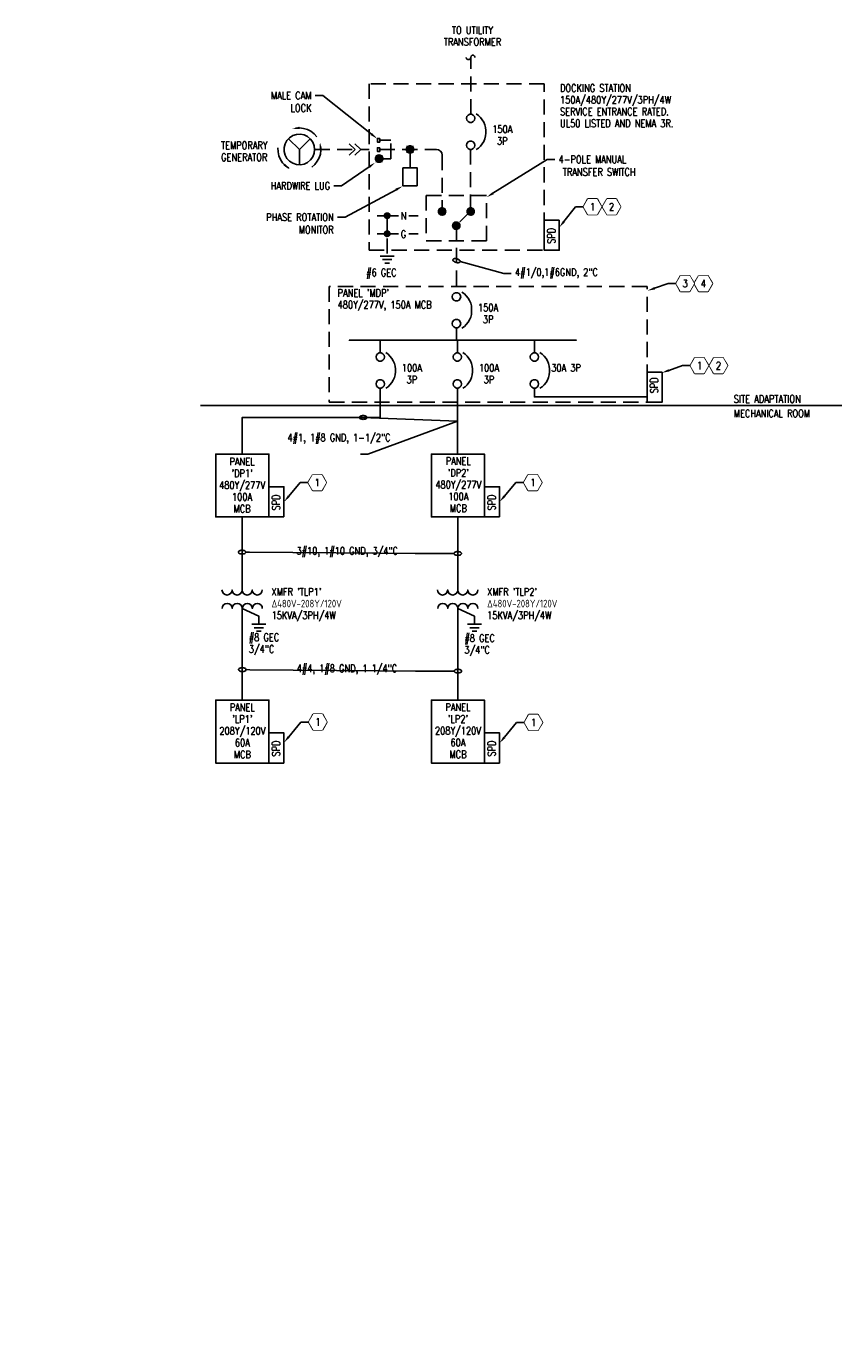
# Model space of a CAD drawing. Header units: inches. Extents: x 0 to 137, y 0 to 174.
# Tile 2 of 2: x 123 to 137, y 152 to 174. Entities that reach past the tile are written whole.
import ezdxf
from ezdxf import colors
from ezdxf.entities.mleader import LeaderData, LeaderLine
from ezdxf.enums import TextEntityAlignment as Align
from ezdxf.math import Vec2, Vec3

# ---------------------------------------------------------------- set-up
doc = ezdxf.new("R2010")
doc.units = ezdxf.units.IN
doc.header["$MEASUREMENT"] = 0
doc.set_wipeout_variables(frame=1)
doc.linetypes.add('HIDDEN', pattern=[0.375, 0.25, -0.125])
for name, color, linetype, lineweight in [('E-ANNO-KEYN', 2, 'Continuous', 25), ('E-ANNO-SCRN', 250, 'Continuous', 18), ('E-ANNO-TEXT', 2, 'Continuous', 25), ('E-DIAG-GRPH', 3, 'Continuous', 35), ('E-DIAG-GRPH-HIDD', 3, 'HIDDEN', 35)]:
    doc.layers.add(name, color=color, linetype=linetype, lineweight=lineweight)
doc.styles.add('Annotative', font='romans.shx', dxfattribs={"width": 0.8, "height": 0.125})
doc.styles.add('ROMANS', font='romans.shx', dxfattribs={"width": 0.8})
doc.styles.get("Standard").update_dxf_attribs({"font": 'romans.shx', "width": 0.8})

# ---------------------------------------------------------------- blocks, each defined once
blk = doc.blocks.new('KEYNOTE')
at = {"transparency": 16777216, "flags": 128}
blk.add_lwpolyline([(-0.075, 0.13), (-0.15, 0), (-0.075, -0.13), (0.075, -0.13), (0.15, 0), (0.075, 0.13)], close=True, dxfattribs=at)
at = {"transparency": 16777216}
blk.add_wipeout([(-0.075, 0.13), (-0.15, 0), (-0.075, -0.13), (0.075, -0.13), (0.15, 0), (0.075, 0.13)], dxfattribs=at)
at = {"layer": 'E-ANNO-KEYN', "transparency": 16777216, "style": 'ROMANS', "width": 0.8}
blk.add_attdef('KN', text='', height=0.125, dxfattribs=at).set_placement((0, 0), align=Align.MIDDLE)
blk = doc.blocks.new('Loop_2')
at = {"color": 1}
blk.add_line((-0.5, 0), (-1, 0), dxfattribs=at)
blk.add_lwpolyline([(0, 0.25, 0.050817), (-0.2, 0.23, 0.064661), (-0.35, 0.18, 0.10407), (-0.47, 0.08, 0.175425), (-0.5, 0, 0.175425), (-0.47, -0.08, 0.10407), (-0.35, -0.18, 0.064661), (-0.2, -0.23, 0.050817), (0, -0.25, 0.050817), (0.2, -0.23, 0.064661), (0.35, -0.18, 0.10407), (0.47, -0.08, 0.175425), (0.5, 0, 0.175425), (0.47, 0.08, 0.10407), (0.35, 0.18, 0.064661), (0.2, 0.23, 0.050817)], format="xyb", close=True, dxfattribs=at)

msp = doc.modelspace()

# ---------------------------------------------------------------- hatches: boundary and pattern name
at = {"layer": 'E-DIAG-GRPH', "lineweight": -3}
for points in [[(127.86, 172.213), (127.857, 172.25), (127.85, 172.25), (127.742, 172.216), (127.802, 172.215)], [(128.195, 171.873), (128.234, 171.876), (128.234, 171.876), (128.199, 171.99), (128.197, 171.99), (128.195, 171.89)], [(130.209, 170.906), (130.182, 170.89), (130.165, 170.863), (130.167, 170.826), (130.185, 170.803), (130.194, 170.795), (130.209, 170.79), (130.24, 170.788), (130.27, 170.808), (130.282, 170.831), (130.284, 170.861), (130.284, 170.861), (130.277, 170.88), (130.264, 170.893), (130.24, 170.906)], [(130.682, 170.906), (130.655, 170.89), (130.639, 170.863), (130.64, 170.826), (130.659, 170.803), (130.667, 170.795), (130.682, 170.79), (130.714, 170.788), (130.744, 170.808), (130.755, 170.831), (130.757, 170.861), (130.757, 170.861), (130.75, 170.88), (130.737, 170.893), (130.714, 170.906)], [(129.302, 170.821), (129.29, 170.818), (129.274, 170.801), (129.27, 170.766), (129.275, 170.755), (129.29, 170.74), (129.324, 170.736), (129.335, 170.74), (129.352, 170.756), (129.355, 170.795), (129.33, 170.82), (129.324, 170.821)], [(130.444, 170.671), (130.417, 170.655), (130.4, 170.628), (130.402, 170.591), (130.42, 170.568), (130.429, 170.56), (130.444, 170.555), (130.475, 170.553), (130.505, 170.573), (130.517, 170.596), (130.519, 170.626), (130.519, 170.626), (130.512, 170.645), (130.499, 170.658), (130.475, 170.671)], [(129.339, 170.516), (129.324, 170.521), (129.302, 170.521), (129.282, 170.511), (129.27, 170.491), (129.274, 170.455), (129.302, 170.436), (129.324, 170.435), (129.352, 170.456), (129.355, 170.495)]]:
    msp.add_hatch(color=256, dxfattribs=at).paths.add_polyline_path(points)
h = msp.add_hatch(color=256, dxfattribs=at)
h.paths.add_polyline_path([(127.674, 171.58), (127.619, 171.638), (127.617, 171.638), (127.594, 171.608), (127.627, 171.591), (127.697, 171.556)])
h.paths.add_polyline_path([(127.699, 171.555), (127.697, 171.555), (127.699, 171.553)])

# ---------------------------------------------------------------- linework, layer by layer
at = {"layer": 'E-ANNO-SCRN', "lineweight": -3}
msp.add_line((126.216, 167.628), (136.852, 167.628), dxfattribs=at)
at = {"layer": 'E-DIAG-GRPH', "lineweight": -3}
for points in [[(130.771, 173.4), (130.764, 173.421), (130.746, 173.435), (130.723, 173.435), (130.704, 173.421), (130.698, 173.4), (130.691, 173.378), (130.673, 173.365), (130.649, 173.365), (130.631, 173.378), (130.624, 173.4)], [(130.789, 171.871), (130.827, 171.898), (130.859, 171.931), (130.889, 171.968), (130.914, 172.008), (130.932, 172.051), (130.944, 172.098), (130.949, 172.143), (130.949, 172.191), (130.944, 172.238), (130.932, 172.283), (130.914, 172.326), (130.889, 172.368), (130.859, 172.405), (130.827, 172.438), (130.789, 172.466)], [(128.145, 172.083), (128.102, 172.133), (128.049, 172.175), (127.99, 172.205), (127.925, 172.223), (127.86, 172.23), (127.794, 172.225)], [(127.679, 172.053), (127.857, 171.873), (127.857, 171.621)], [(127.857, 171.873), (128.037, 172.053)], [(127.502, 171.903), (127.504, 171.835), (127.517, 171.77), (127.542, 171.706), (127.58, 171.65), (127.627, 171.601), (127.682, 171.563)], [(128.064, 171.583), (128.114, 171.626), (128.155, 171.678), (128.185, 171.736), (128.205, 171.798), (128.214, 171.865), (128.209, 171.93)], [(129.692, 171.875), (129.692, 171.57)], [(129.149, 170.776), (129.499, 170.776)], [(129.675, 170.776), (129.825, 170.776)], [(129.149, 170.478), (129.499, 170.478)], [(129.675, 170.478), (129.825, 170.478)], [(129.196, 170.106), (129.43, 170.106)], [(129.234, 170.048), (129.392, 170.048)], [(129.274, 169.99), (129.352, 169.99)], [(130.554, 168.913), (130.593, 168.94), (130.624, 168.973), (130.654, 169.01), (130.679, 169.05), (130.698, 169.093), (130.709, 169.14), (130.714, 169.185), (130.714, 169.233), (130.709, 169.28), (130.698, 169.325), (130.679, 169.368), (130.654, 169.41), (130.624, 169.447), (130.593, 169.48), (130.554, 169.508)], [(130.464, 168.711), (130.464, 168.711), (130.464, 168.711), (130.464, 168.92)], [(132.451, 168.711), (132.451, 168.711), (128.682, 168.711), (128.682, 168.711)], [(129.199, 168.501), (129.199, 168.501), (129.199, 168.501), (129.199, 168.711)], [(130.477, 168.501), (130.477, 168.501), (130.477, 168.501), (130.477, 168.711)], [(131.756, 168.501), (131.756, 168.501), (131.756, 168.501), (131.756, 168.711)], [(129.29, 167.915), (129.328, 167.941), (129.36, 167.975), (129.39, 168.011), (129.415, 168.051), (129.433, 168.095), (129.445, 168.141), (129.45, 168.186), (129.45, 168.235), (129.445, 168.281), (129.433, 168.326), (129.415, 168.37), (129.39, 168.411), (129.36, 168.448), (129.328, 168.481), (129.29, 168.51)], [(130.568, 167.915), (130.607, 167.941), (130.638, 167.975), (130.668, 168.011), (130.693, 168.051), (130.712, 168.095), (130.723, 168.141), (130.728, 168.186), (130.728, 168.235), (130.723, 168.281), (130.712, 168.326), (130.693, 168.37), (130.668, 168.411), (130.638, 168.448), (130.607, 168.481), (130.568, 168.51)], [(131.847, 167.915), (131.885, 167.941), (131.917, 167.975), (131.947, 168.011), (131.972, 168.051), (131.99, 168.095), (132.002, 168.141), (132.007, 168.186), (132.007, 168.235), (132.002, 168.281), (131.99, 168.326), (131.972, 168.37), (131.947, 168.411), (131.917, 168.448), (131.885, 168.481), (131.847, 168.51)], [(133.622, 168.183), (133.622, 168.183), (133.622, 168.183), (133.622, 167.974)], [(126.911, 166.826), (126.911, 167.432), (129.199, 167.432), (129.199, 167.92)], [(130.477, 167.92), (130.477, 166.826)], [(133.622, 167.828), (133.622, 167.772), (131.756, 167.772), (131.756, 167.92), (131.756, 167.92), (131.756, 167.92)], [(127.352, 165.783), (127.352, 166.826), (126.471, 166.826), (126.471, 165.783), (127.602, 165.783)], [(130.927, 165.783), (130.927, 166.826), (130.046, 166.826), (130.046, 165.783), (131.177, 165.783)], [(127.602, 165.783), (127.602, 166.283), (127.352, 166.283)], [(131.177, 165.783), (131.177, 166.283), (130.927, 166.283)], [(126.908, 165.783), (126.908, 164.573), (126.902, 164.54), (126.883, 164.513), (126.857, 164.495), (126.825, 164.488), (126.792, 164.495), (126.765, 164.513), (126.747, 164.54), (126.742, 164.573), (126.735, 164.54), (126.717, 164.513), (126.69, 164.495), (126.658, 164.488), (126.625, 164.495), (126.598, 164.513), (126.58, 164.54), (126.573, 164.573)], [(130.483, 165.783), (130.483, 164.573), (130.477, 164.54), (130.458, 164.513), (130.432, 164.495), (130.4, 164.488), (130.367, 164.495), (130.34, 164.513), (130.322, 164.54), (130.317, 164.573), (130.31, 164.54), (130.292, 164.513), (130.265, 164.495), (130.233, 164.488), (130.2, 164.495), (130.173, 164.513), (130.155, 164.54), (130.148, 164.573)], [(126.908, 164.573), (126.915, 164.54), (126.931, 164.513), (126.96, 164.495), (126.992, 164.488), (127.023, 164.495), (127.05, 164.513), (127.068, 164.54), (127.075, 164.573), (127.082, 164.54), (127.1, 164.513), (127.127, 164.495), (127.158, 164.488), (127.19, 164.495), (127.218, 164.513), (127.235, 164.54), (127.242, 164.573)], [(130.483, 164.573), (130.49, 164.54), (130.507, 164.513), (130.535, 164.495), (130.567, 164.488), (130.598, 164.495), (130.625, 164.513), (130.643, 164.54), (130.65, 164.573), (130.657, 164.54), (130.675, 164.513), (130.702, 164.495), (130.733, 164.488), (130.765, 164.495), (130.793, 164.513), (130.81, 164.54), (130.817, 164.573)], [(127.243, 164.266), (127.238, 164.298), (127.22, 164.326), (127.192, 164.343), (127.16, 164.35), (127.128, 164.343), (127.102, 164.326), (127.083, 164.298), (127.077, 164.266), (127.07, 164.298), (127.053, 164.326), (127.025, 164.343), (126.993, 164.35), (126.962, 164.343), (126.935, 164.326), (126.917, 164.298), (126.91, 164.266), (126.903, 164.298), (126.885, 164.326), (126.858, 164.343), (126.827, 164.35), (126.795, 164.343), (126.767, 164.326), (126.75, 164.298), (126.743, 164.266), (126.737, 164.298), (126.718, 164.326), (126.692, 164.343), (126.66, 164.35), (126.628, 164.343), (126.6, 164.326), (126.582, 164.298), (126.577, 164.266)], [(127.185, 164.005), (127.185, 164.136), (126.91, 164.265), (126.911, 162.747)], [(130.818, 164.266), (130.813, 164.298), (130.795, 164.326), (130.767, 164.343), (130.735, 164.35), (130.703, 164.343), (130.677, 164.326), (130.658, 164.298), (130.652, 164.266), (130.645, 164.298), (130.628, 164.326), (130.6, 164.343), (130.568, 164.35), (130.537, 164.343), (130.51, 164.326), (130.492, 164.298), (130.485, 164.266), (130.478, 164.298), (130.46, 164.326), (130.433, 164.343), (130.402, 164.35), (130.37, 164.343), (130.342, 164.326), (130.325, 164.298), (130.318, 164.266), (130.312, 164.298), (130.293, 164.326), (130.267, 164.343), (130.235, 164.35), (130.203, 164.343), (130.175, 164.326), (130.157, 164.298), (130.152, 164.266)], [(130.76, 164.005), (130.76, 164.136), (130.485, 164.265), (130.486, 162.747)], [(127.068, 164.005), (127.303, 164.005)], [(127.107, 163.946), (127.264, 163.946)], [(130.644, 164.005), (130.878, 164.005)], [(130.682, 163.946), (130.84, 163.946)], [(127.147, 163.888), (127.225, 163.888)], [(130.722, 163.888), (130.8, 163.888)], [(127.352, 161.704), (127.352, 162.747), (126.471, 162.747), (126.471, 161.704), (127.602, 161.704)], [(130.927, 161.704), (130.927, 162.747), (130.046, 162.747), (130.046, 161.704), (131.177, 161.704)], [(127.602, 161.704), (127.602, 162.204), (127.352, 162.204)], [(131.177, 161.704), (131.177, 162.204), (130.927, 162.204)]]:
    msp.add_lwpolyline(points, dxfattribs=at)
for points in [[(130.767, 172.391), (130.76, 172.421), (130.74, 172.445), (130.714, 172.458), (130.682, 172.458), (130.654, 172.445), (130.634, 172.421), (130.627, 172.391), (130.634, 172.36), (130.654, 172.336), (130.682, 172.323), (130.714, 172.323), (130.74, 172.336), (130.76, 172.36)], [(128.11, 171.873), (128.102, 171.936), (128.079, 171.996), (128.042, 172.046), (127.994, 172.088), (127.935, 172.115), (127.874, 172.126), (127.81, 172.123), (127.75, 172.103), (127.695, 172.068), (127.652, 172.023), (127.622, 171.966), (127.607, 171.905), (127.607, 171.841), (127.622, 171.781), (127.652, 171.725), (127.695, 171.678), (127.75, 171.645), (127.81, 171.625), (127.874, 171.621), (127.935, 171.633), (127.994, 171.66), (128.042, 171.7), (128.079, 171.751), (128.102, 171.811)], [(129.189, 172.056), (129.189, 171.996), (129.152, 171.996), (129.152, 172.056)], [(130.767, 171.945), (130.76, 171.975), (130.74, 172), (130.714, 172.013), (130.682, 172.013), (130.654, 172), (130.634, 171.975), (130.627, 171.945), (130.634, 171.915), (130.654, 171.89), (130.682, 171.876), (130.714, 171.876), (130.74, 171.89), (130.76, 171.915)], [(129.24, 171.721), (129.239, 171.738), (129.232, 171.753), (129.222, 171.765), (129.21, 171.775), (129.195, 171.78), (129.18, 171.783), (129.165, 171.78), (129.15, 171.775), (129.137, 171.765), (129.129, 171.753), (129.122, 171.738), (129.12, 171.721), (129.122, 171.706), (129.129, 171.691), (129.137, 171.68), (129.15, 171.67), (129.165, 171.663), (129.18, 171.661), (129.195, 171.663), (129.21, 171.67), (129.222, 171.68), (129.232, 171.691), (129.239, 171.706)], [(129.24, 171.721), (129.234, 171.75), (129.214, 171.771), (129.187, 171.781), (129.159, 171.778), (129.135, 171.761), (129.122, 171.736), (129.122, 171.708), (129.135, 171.681), (129.159, 171.666), (129.187, 171.663), (129.214, 171.673), (129.234, 171.695)], [(129.189, 171.903), (129.189, 171.843), (129.152, 171.843), (129.152, 171.903)], [(129.752, 171.875), (129.75, 171.89), (129.745, 171.905), (129.735, 171.918), (129.722, 171.926), (129.709, 171.933), (129.692, 171.935), (129.677, 171.933), (129.662, 171.926), (129.65, 171.918), (129.64, 171.905), (129.634, 171.89), (129.632, 171.875), (129.634, 171.86), (129.64, 171.845), (129.65, 171.831), (129.662, 171.823), (129.677, 171.816), (129.692, 171.815), (129.709, 171.816), (129.722, 171.823), (129.735, 171.831), (129.745, 171.845), (129.75, 171.86)], [(129.752, 171.875), (129.745, 171.903), (129.727, 171.925), (129.7, 171.935), (129.67, 171.931), (129.647, 171.915), (129.634, 171.89), (129.634, 171.86), (129.647, 171.835), (129.67, 171.818), (129.7, 171.815), (129.727, 171.825), (129.745, 171.846)], [(129.574, 171.57), (129.81, 171.57), (129.81, 171.273), (129.574, 171.273)], [(130.284, 170.846), (130.282, 170.861), (130.277, 170.876), (130.267, 170.888), (130.254, 170.898), (130.24, 170.905), (130.224, 170.906), (130.209, 170.905), (130.194, 170.898), (130.182, 170.888), (130.172, 170.876), (130.165, 170.861), (130.164, 170.846), (130.165, 170.83), (130.172, 170.816), (130.182, 170.803), (130.194, 170.793), (130.209, 170.788), (130.224, 170.786), (130.24, 170.788), (130.254, 170.793), (130.267, 170.803), (130.277, 170.816), (130.282, 170.83)], [(130.284, 170.846), (130.277, 170.875), (130.259, 170.896), (130.232, 170.906), (130.202, 170.903), (130.179, 170.886), (130.165, 170.86), (130.165, 170.831), (130.179, 170.806), (130.202, 170.79), (130.232, 170.786), (130.259, 170.796), (130.277, 170.818)], [(130.757, 170.846), (130.755, 170.861), (130.75, 170.876), (130.74, 170.888), (130.727, 170.898), (130.714, 170.905), (130.697, 170.906), (130.682, 170.905), (130.667, 170.898), (130.655, 170.888), (130.645, 170.876), (130.639, 170.861), (130.637, 170.846), (130.639, 170.83), (130.645, 170.816), (130.655, 170.803), (130.667, 170.793), (130.682, 170.788), (130.697, 170.786), (130.714, 170.788), (130.727, 170.793), (130.74, 170.803), (130.75, 170.816), (130.755, 170.83)], [(130.757, 170.846), (130.75, 170.875), (130.732, 170.896), (130.705, 170.906), (130.675, 170.903), (130.652, 170.886), (130.639, 170.86), (130.639, 170.831), (130.652, 170.806), (130.675, 170.79), (130.705, 170.786), (130.732, 170.796), (130.75, 170.818)], [(129.357, 170.776), (129.355, 170.788), (129.352, 170.8), (129.344, 170.808), (129.335, 170.816), (129.324, 170.82), (129.312, 170.821), (129.302, 170.82), (129.29, 170.816), (129.282, 170.808), (129.274, 170.8), (129.27, 170.788), (129.269, 170.776), (129.27, 170.766), (129.274, 170.755), (129.282, 170.746), (129.29, 170.738), (129.302, 170.735), (129.312, 170.733), (129.324, 170.735), (129.335, 170.738), (129.352, 170.755), (129.355, 170.766)], [(129.357, 170.776), (129.35, 170.801), (129.332, 170.818), (129.307, 170.821), (129.284, 170.811), (129.27, 170.79), (129.27, 170.765), (129.284, 170.743), (129.307, 170.733), (129.332, 170.736), (129.35, 170.753)], [(130.519, 170.611), (130.517, 170.626), (130.512, 170.641), (130.502, 170.653), (130.489, 170.663), (130.475, 170.67), (130.459, 170.671), (130.444, 170.67), (130.429, 170.663), (130.417, 170.653), (130.407, 170.641), (130.4, 170.626), (130.399, 170.611), (130.4, 170.595), (130.407, 170.581), (130.417, 170.568), (130.429, 170.558), (130.444, 170.553), (130.459, 170.551), (130.475, 170.553), (130.489, 170.558), (130.502, 170.568), (130.512, 170.581), (130.517, 170.595)], [(130.519, 170.611), (130.512, 170.64), (130.494, 170.661), (130.467, 170.671), (130.437, 170.668), (130.414, 170.651), (130.4, 170.625), (130.4, 170.596), (130.414, 170.571), (130.437, 170.555), (130.467, 170.551), (130.494, 170.561), (130.512, 170.583)], [(132.167, 170.703), (131.917, 170.703), (131.917, 170.203), (132.167, 170.203)], [(129.357, 170.478), (129.355, 170.49), (129.352, 170.5), (129.344, 170.51), (129.335, 170.516), (129.324, 170.52), (129.312, 170.521), (129.302, 170.52), (129.29, 170.516), (129.282, 170.51), (129.274, 170.5), (129.27, 170.49), (129.269, 170.478), (129.27, 170.466), (129.274, 170.455), (129.282, 170.446), (129.29, 170.44), (129.302, 170.435), (129.312, 170.433), (129.324, 170.435), (129.335, 170.44), (129.344, 170.446), (129.352, 170.455), (129.355, 170.466)], [(129.357, 170.478), (129.35, 170.501), (129.332, 170.518), (129.307, 170.521), (129.284, 170.511), (129.27, 170.49), (129.27, 170.465), (129.284, 170.445), (129.307, 170.433), (129.332, 170.436), (129.35, 170.453)], [(130.533, 169.433), (130.526, 169.463), (130.506, 169.487), (130.479, 169.5), (130.448, 169.5), (130.419, 169.487), (130.399, 169.463), (130.393, 169.433), (130.399, 169.402), (130.419, 169.378), (130.448, 169.365), (130.479, 169.365), (130.506, 169.378), (130.526, 169.402)], [(130.533, 168.987), (130.526, 169.017), (130.506, 169.042), (130.479, 169.055), (130.448, 169.055), (130.419, 169.042), (130.399, 169.017), (130.393, 168.987), (130.399, 168.957), (130.419, 168.932), (130.448, 168.918), (130.479, 168.918), (130.506, 168.932), (130.526, 168.957)], [(129.268, 168.435), (129.261, 168.465), (129.241, 168.488), (129.215, 168.501), (129.183, 168.501), (129.155, 168.488), (129.135, 168.465), (129.128, 168.435), (129.135, 168.403), (129.155, 168.38), (129.183, 168.366), (129.215, 168.366), (129.241, 168.38), (129.261, 168.403)], [(130.547, 168.435), (130.54, 168.465), (130.52, 168.488), (130.493, 168.501), (130.462, 168.501), (130.433, 168.488), (130.413, 168.465), (130.407, 168.435), (130.413, 168.403), (130.433, 168.38), (130.462, 168.366), (130.493, 168.366), (130.52, 168.38), (130.54, 168.403)], [(131.825, 168.435), (131.818, 168.465), (131.798, 168.488), (131.772, 168.501), (131.74, 168.501), (131.712, 168.488), (131.692, 168.465), (131.685, 168.435), (131.692, 168.403), (131.712, 168.38), (131.74, 168.366), (131.772, 168.366), (131.798, 168.38), (131.818, 168.403)], [(129.268, 167.988), (129.261, 168.018), (129.241, 168.043), (129.215, 168.056), (129.183, 168.056), (129.155, 168.043), (129.135, 168.018), (129.128, 167.988), (129.135, 167.958), (129.155, 167.933), (129.183, 167.92), (129.215, 167.92), (129.241, 167.933), (129.261, 167.958)], [(130.547, 167.988), (130.54, 168.018), (130.52, 168.043), (130.493, 168.056), (130.462, 168.056), (130.433, 168.043), (130.413, 168.018), (130.407, 167.988), (130.413, 167.958), (130.433, 167.933), (130.462, 167.92), (130.493, 167.92), (130.52, 167.933), (130.54, 167.958)], [(131.825, 167.988), (131.818, 168.018), (131.798, 168.043), (131.772, 168.056), (131.74, 168.056), (131.712, 168.043), (131.692, 168.018), (131.685, 167.988), (131.692, 167.958), (131.712, 167.933), (131.74, 167.92), (131.772, 167.92), (131.798, 167.933), (131.818, 167.958)], [(133.872, 168.183), (133.622, 168.183), (133.622, 167.683), (133.872, 167.683)]]:
    msp.add_lwpolyline(points, close=True, dxfattribs=at)
for points in [[(129.12, 171.663), (129.24, 171.663), (129.12, 171.783), (129.24, 171.783)], [(129.632, 171.816), (129.752, 171.816), (129.632, 171.935), (129.752, 171.935)]]:
    msp.add_solid(points, dxfattribs=at)
at = {"layer": 'E-DIAG-GRPH-HIDD', "lineweight": -3}
for points in [[(130.698, 172.458), (130.698, 173.4)], [(128.682, 171.781), (128.784, 171.875), (128.682, 171.968)], [(128.775, 171.968), (128.875, 171.875), (128.775, 171.781)], [(129.189, 171.721), (129.372, 171.721), (129.372, 172.028), (129.189, 172.028)], [(128.11, 171.873), (128.784, 171.873)], [(128.875, 171.875), (129.012, 171.875)], [(129.189, 171.875), (130.13, 171.875), (130.167, 171.868), (130.197, 171.848), (130.217, 171.816), (130.224, 171.781), (130.224, 170.846)], [(130.697, 171.875), (130.697, 170.85), (130.464, 170.616), (130.464, 169.5)], [(129.312, 170.776), (129.312, 170.106)]]:
    msp.add_lwpolyline(points, dxfattribs=at)
for points in [[(131.917, 170.203), (131.917, 172.963), (129.012, 172.963), (129.012, 170.203)], [(130.962, 170.36), (130.962, 171.11), (129.962, 171.11), (129.962, 170.36)], [(133.622, 167.683), (133.622, 169.601), (128.354, 169.601), (128.354, 167.683)]]:
    msp.add_lwpolyline(points, close=True, dxfattribs=at)

# ---------------------------------------------------------------- texts
at = {"layer": 'E-ANNO-TEXT', "lineweight": -3, "char_height": 0.125, "style": 'Annotative'}
for s, insert, width, attachment_point, line_spacing_factor in [('TO UTILITY TRANSFORMER', (130.727, 173.915), 1.04411, 2, 0.93641), ('DOCKING STATION 150A/480Y/277V/3PH/4W SERVICE ENTRANCE RATED.  UL50 LISTED AND NEMA 3R.', (132.179, 172.955), 2.16792, 1, 0.936444), ('150A 3P', (131.222, 172.274), 0.51341, 2, 0.938978), ('TEMPORARY GENERATOR', (126.943, 172.004), 0.87777, 2, 0.946375), ("\\pxql;PANEL 'MDP' \\P480Y/277V, 150A MCB", (129.694, 169.559), 2.40588, 2, 0.938484), ('150A 3P', (130.987, 169.316), 0.51341, 2, 0.938978), ('100A 3P', (129.723, 168.318), 0.51341, 2, 0.938978), ('100A 3P', (131.001, 168.318), 0.51341, 2, 0.938978), ('30A 3P', (132.28, 168.318), 0.51341, 2, 0.938978), ('SITE ADAPTATION', (135.061, 167.801), 1.56737, 1, 0.936444), ('MECHANICAL ROOM', (135.061, 167.56), 1.86095, 1, 0.936444), ("PANEL 'DP1' 480Y/277V 100A \\PMCB", (126.907, 166.764), 0.73823, 2, 0.938484), ("PANEL 'DP2' 480Y/277V 100A \\PMCB", (130.493, 166.772), 0.73823, 2, 0.938484), ("XMFR 'TLP1'\\PΔ480V-208Y/120V 15KVA/3PH/4W", (127.396, 164.605), 1.15775, 1, 0.936436), ("XMFR 'TLP2'\\PΔ480V-208Y/120V 15KVA/3PH/4W", (130.971, 164.605), 1.15775, 1, 0.936436), ('\\A1;#8 GEC\\P3/4"C', (127.018, 163.851), 0.84981, 1, 0.936444), ('\\A1;#8 GEC\\P3/4"C', (130.593, 163.837), 0.79655, 1, 0.936444), ("PANEL 'LP1' 208Y/120V 60A \\PMCB", (126.912, 162.691), 0.73823, 2, 0.938484), ("PANEL 'LP2' 208Y/120V 60A \\PMCB", (130.487, 162.693), 0.73823, 2, 0.938484)]:
    msp.add_mtext(s, dxfattribs=dict(at, insert=insert, width=width, attachment_point=attachment_point, line_spacing_factor=line_spacing_factor))
at = {"layer": 'E-ANNO-TEXT', "lineweight": -3, "char_height": 0.125, "attachment_point": 7, "style": 'Annotative'}
for s, insert in [('N', (129.539, 170.711)), ('G', (129.539, 170.407))]:
    msp.add_mtext(s, dxfattribs=dict(at, insert=insert))
at = {"layer": 'E-ANNO-TEXT', "lineweight": -3, "char_height": 0.125, "attachment_point": 7, "rotation": 90, "style": 'Annotative'}
for insert in [(132.097, 170.311), (133.802, 167.832), (127.532, 165.891), (131.107, 165.891), (127.533, 161.812), (131.108, 161.812)]:
    msp.add_mtext('SPD', dxfattribs=dict(at, insert=insert))
at = {"layer": 'E-ANNO-TEXT', "lineweight": -3, "insert": (128.964, 169.896), "char_height": 0.125, "width": 0.86348, "attachment_point": 1, "style": 'Annotative'}
msp.add_mtext('#6 GEC', dxfattribs=at)

# ---------------------------------------------------------------- leaders
at = {"layer": 'E-ANNO-KEYN', "lineweight": -3}
ml = msp.add_multileader_block('Standard', dxfattribs=at)
ml.set_content('KEYNOTE', color=256)
ml.set_attribute('KN', '2', width=0)
ml.set_leader_properties(color=1, linetype='ByLayer', lineweight=-1)
ml.build(insert=Vec2(0, 0))
ml.multileader.update_dxf_attribs({"text_right_attachment_type": 6, "dogleg_length": 0.36, "arrow_head_size": 0.125})
ctx = ml.context
ctx.base_point, ctx.char_height, ctx.arrow_head_size, ctx.landing_gap_size, ctx.plane_origin = Vec3(113.834, 170.924), 0.00141, 0.125, 0.000703, Vec3(123.134, 168.719)
ctx.right_attachment = 6
notes = []
notes.append((ctx, [(0, (0, 0, 0), (0, 0), (1, 0), 1, [])]))
ctx.block.insert = Vec3(133.034, 170.924)
ml = msp.add_multileader_block('Standard', dxfattribs=at)
ml.set_content('KEYNOTE', color=256)
ml.set_attribute('KN', '1', width=0)
ml.set_leader_properties(color=1, linetype='ByLayer', lineweight=-1)
ml.build(insert=Vec2(0, 0))
ml.multileader.update_dxf_attribs({"text_right_attachment_type": 3, "dogleg_length": 0.13, "arrow_head_size": 0.125})
ctx = ml.context
ctx.base_point, ctx.char_height, ctx.arrow_head_size, ctx.landing_gap_size, ctx.plane_origin = Vec3(132.568, 170.924), 0.00141, 0.125, 0.000703, Vec3(164.735, 178.051)
ctx.right_attachment = 3
notes.append((ctx, [(1, (1, 1, 0), (132.438, 170.924), (1, 0), 0.13, [(0, [(132.167, 170.582)], 0, [])])]))
ctx.block.insert = Vec3(132.718, 170.924)
ml = msp.add_multileader_block('Standard', dxfattribs=at)
ml.set_content('KEYNOTE', color=256)
ml.set_attribute('KN', '4', width=0)
ml.set_leader_properties(color=1, linetype='ByLayer', lineweight=-1)
ml.build(insert=Vec2(0, 0))
ml.multileader.update_dxf_attribs({"text_right_attachment_type": 6, "dogleg_length": 0.36, "arrow_head_size": 0.125})
ctx = ml.context
ctx.base_point, ctx.char_height, ctx.arrow_head_size, ctx.landing_gap_size, ctx.plane_origin = Vec3(115.356, 169.652), 0.00141, 0.125, 0.000703, Vec3(122.229, 167.671)
ctx.right_attachment = 6
notes.append((ctx, [(0, (0, 0, 0), (0, 0), (1, 0), 1, [])]))
ctx.block.insert = Vec3(134.556, 169.652)
ml = msp.add_multileader_block('Standard', dxfattribs=at)
ml.set_content('KEYNOTE', color=256)
ml.set_attribute('KN', '3', width=0)
ml.set_leader_properties(color=1, linetype='ByLayer', lineweight=-1)
ml.build(insert=Vec2(0, 0))
ml.multileader.update_dxf_attribs({"text_right_attachment_type": 3, "dogleg_length": 0.13, "arrow_head_size": 0.125})
ctx = ml.context
ctx.base_point, ctx.char_height, ctx.arrow_head_size, ctx.landing_gap_size, ctx.plane_origin = Vec3(134.104, 169.652), 0.00141, 0.125, 0.000703, Vec3(163.845, 177.002)
ctx.right_attachment = 3
notes.append((ctx, [(1, (1, 1, 0), (133.974, 169.652), (1, 0), 0.13, [(0, [(133.63, 169.533)], 0, [])])]))
ctx.block.insert = Vec3(134.254, 169.652)
ml = msp.add_multileader_block('Standard', dxfattribs=at)
ml.set_content('KEYNOTE', color=256)
ml.set_attribute('KN', '2', width=0)
ml.set_leader_properties(color=1, linetype='ByLayer', lineweight=-1)
ml.build(insert=Vec2(0, 0))
ml.multileader.update_dxf_attribs({"text_right_attachment_type": 6, "dogleg_length": 0.36, "arrow_head_size": 0.125})
ctx = ml.context
ctx.base_point, ctx.char_height, ctx.arrow_head_size, ctx.landing_gap_size, ctx.plane_origin = Vec3(115.607, 168.291), 0.00141, 0.125, 0.000703, Vec3(124.907, 166.086)
ctx.right_attachment = 6
notes.append((ctx, [(0, (0, 0, 0), (0, 0), (1, 0), 1, [])]))
ctx.block.insert = Vec3(134.807, 168.291)
ml = msp.add_multileader_block('Standard', dxfattribs=at)
ml.set_content('KEYNOTE', color=256)
ml.set_attribute('KN', '1', width=0)
ml.set_leader_properties(color=1, linetype='ByLayer', lineweight=-1)
ml.build(insert=Vec2(0, 0))
ml.multileader.update_dxf_attribs({"text_right_attachment_type": 3, "dogleg_length": 0.13, "arrow_head_size": 0.125})
ctx = ml.context
ctx.base_point, ctx.char_height, ctx.arrow_head_size, ctx.landing_gap_size, ctx.plane_origin = Vec3(134.341, 168.291), 0.00141, 0.125, 0.000703, Vec3(164.082, 175.64)
ctx.right_attachment = 3
notes.append((ctx, [(1, (1, 1, 0), (134.211, 168.291), (1, 0), 0.13, [(0, [(133.867, 168.172)], 0, [])])]))
ctx.block.insert = Vec3(134.491, 168.291)
ml = msp.add_multileader_block('Standard', dxfattribs=at)
ml.set_content('KEYNOTE', color=256)
ml.set_attribute('KN', '1', width=0)
ml.set_leader_properties(color=1, linetype='ByLayer', lineweight=-1)
ml.build(insert=Vec2(0, 0))
ml.multileader.update_dxf_attribs({"text_right_attachment_type": 3, "dogleg_length": 0.13, "arrow_head_size": 0.125})
ctx = ml.context
ctx.base_point, ctx.char_height, ctx.arrow_head_size, ctx.landing_gap_size, ctx.plane_origin = Vec3(128.003, 166.353), 0.00141, 0.125, 0.000703, Vec3(160.17, 173.48)
ctx.right_attachment = 3
notes.append((ctx, [(1, (1, 1, 0), (127.873, 166.353), (1, 0), 0.13, [(0, [(127.602, 166.033)], 0, [])])]))
ctx.block.insert = Vec3(128.153, 166.353)
ml = msp.add_multileader_block('Standard', dxfattribs=at)
ml.set_content('KEYNOTE', color=256)
ml.set_attribute('KN', '1', width=0)
ml.set_leader_properties(color=1, linetype='ByLayer', lineweight=-1)
ml.build(insert=Vec2(0, 0))
ml.multileader.update_dxf_attribs({"text_right_attachment_type": 3, "dogleg_length": 0.13, "arrow_head_size": 0.125})
ctx = ml.context
ctx.base_point, ctx.char_height, ctx.arrow_head_size, ctx.landing_gap_size, ctx.plane_origin = Vec3(131.578, 166.353), 0.00141, 0.125, 0.000703, Vec3(163.745, 173.48)
ctx.right_attachment = 3
notes.append((ctx, [(1, (1, 1, 0), (131.448, 166.353), (1, 0), 0.13, [(0, [(131.177, 166.033)], 0, [])])]))
ctx.block.insert = Vec3(131.728, 166.353)
ml = msp.add_multileader_block('Standard', dxfattribs=at)
ml.set_content('KEYNOTE', color=256)
ml.set_attribute('KN', '1', width=0)
ml.set_leader_properties(color=1, linetype='ByLayer', lineweight=-1)
ml.build(insert=Vec2(0, 0))
ml.multileader.update_dxf_attribs({"text_right_attachment_type": 3, "dogleg_length": 0.13, "arrow_head_size": 0.125})
ctx = ml.context
ctx.base_point, ctx.char_height, ctx.arrow_head_size, ctx.landing_gap_size, ctx.plane_origin = Vec3(128.013, 162.384), 0.00141, 0.125, 0.000703, Vec3(160.18, 169.511)
ctx.right_attachment = 3
notes.append((ctx, [(1, (1, 1, 0), (127.883, 162.384), (1, 0), 0.13, [(0, [(127.602, 162.043)], 0, [])])]))
ctx.block.insert = Vec3(128.163, 162.384)
ml = msp.add_multileader_block('Standard', dxfattribs=at)
ml.set_content('KEYNOTE', color=256)
ml.set_attribute('KN', '1', width=0)
ml.set_leader_properties(color=1, linetype='ByLayer', lineweight=-1)
ml.build(insert=Vec2(0, 0))
ml.multileader.update_dxf_attribs({"text_right_attachment_type": 3, "dogleg_length": 0.13, "arrow_head_size": 0.125})
ctx = ml.context
ctx.base_point, ctx.char_height, ctx.arrow_head_size, ctx.landing_gap_size, ctx.plane_origin = Vec3(131.589, 162.376), 0.00141, 0.125, 0.000703, Vec3(163.755, 169.503)
ctx.right_attachment = 3
notes.append((ctx, [(1, (1, 1, 0), (131.459, 162.376), (1, 0), 0.13, [(0, [(131.177, 162.034)], 0, [])])]))
ctx.block.insert = Vec3(131.739, 162.376)
at = {"layer": 'E-ANNO-TEXT', "lineweight": -3}
ml = msp.add_multileader_mtext('Standard', dxfattribs=at)
ml.set_content('MALE CAM \\PLOCK', color=256, style='Annotative')
ml.set_leader_properties(color=1, linetype='ByLayer', lineweight=-1)
ml.build(insert=Vec2(0, 0))
ml.multileader.update_dxf_attribs({"dogleg_length": 0.125, "arrow_head_size": 0.125})
ctx = ml.context
ctx.base_point, ctx.char_height, ctx.arrow_head_size, ctx.landing_gap_size, ctx.plane_origin = Vec3(127.263, 172.769), 0.125, 0.125, 0.0625, Vec3(127.814, 172.769)
ctx.text_align_type = 2
notes.append((ctx, [(0, (1, 1, 0), (128.246, 172.769), (-1, 0), 0.125, [(0, [(129.15, 172.051)], 0, [])])]))
ctx.mtext.insert, ctx.mtext.alignment, ctx.mtext.flow_direction = Vec3(128.058, 172.832), 3, 5
ml = msp.add_multileader_mtext('Standard', dxfattribs=at)
ml.set_content('4-POLE MANUAL\\P TRANSFER SWITCH', color=256, style='Annotative')
ml.set_leader_properties(color=1, linetype='ByLayer', lineweight=-1)
ml.build(insert=Vec2(0, 0))
ml.multileader.update_dxf_attribs({"text_right_attachment_type": 3, "dogleg_length": 0.125, "arrow_head_size": 0.125})
ctx = ml.context
ctx.base_point, ctx.char_height, ctx.arrow_head_size, ctx.landing_gap_size, ctx.plane_origin = Vec3(132.093, 171.71), 0.125, 0.125, 0.0625, Vec3(132.103, 171.71)
ctx.right_attachment = 3
notes.append((ctx, [(0, (1, 1, 0), (131.968, 171.71), (1, 0), 0.125, [(0, [(130.962, 171.082)], 0, [])])]))
ctx.mtext.insert, ctx.mtext.flow_direction = Vec3(132.156, 171.772), 5
ml = msp.add_multileader_mtext('Standard', dxfattribs=at)
ml.set_content('HARDWIRE LUG', color=256, style='Annotative')
ml.set_leader_properties(color=1, linetype='ByLayer', lineweight=-1)
ml.build(insert=Vec2(0, 0))
ml.multileader.update_dxf_attribs({"dogleg_length": 0.125, "arrow_head_size": 0.125})
ctx = ml.context
ctx.base_point, ctx.char_height, ctx.arrow_head_size, ctx.landing_gap_size, ctx.plane_origin = Vec3(127.219, 171.271), 0.125, 0.125, 0.0625, Vec3(127.922, 171.262)
ctx.text_align_type = 2
notes.append((ctx, [(0, (1, 1, 0), (128.555, 171.271), (-1, 0), 0.125, [(0, [(129.119, 171.657)], 0, [])])]))
ctx.mtext.insert, ctx.mtext.alignment, ctx.mtext.flow_direction = Vec3(128.367, 171.334), 3, 5
ml = msp.add_multileader_mtext('Standard', dxfattribs=at)
ml.set_content('PHASE ROTATION\\PMONITOR', color=256, style='Annotative')
ml.set_leader_properties(color=1, linetype='ByLayer', lineweight=-1)
ml.build(insert=Vec2(0, 0))
ml.multileader.update_dxf_attribs({"dogleg_length": 0.125, "arrow_head_size": 0.125})
ctx = ml.context
ctx.base_point, ctx.char_height, ctx.arrow_head_size, ctx.landing_gap_size, ctx.plane_origin = Vec3(127.135, 170.751), 0.125, 0.125, 0.0625, Vec3(127.922, 170.534)
ctx.text_align_type = 2
notes.append((ctx, [(0, (1, 1, 0), (128.614, 170.751), (-1, 0), 0.125, [(0, [(129.572, 171.267)], 0, [])])]))
ctx.mtext.insert, ctx.mtext.alignment, ctx.mtext.flow_direction = Vec3(128.426, 170.814), 3, 5
ml = msp.add_multileader_mtext('Standard', dxfattribs=at)
ml.set_content('4#1/0,1#6GND, 2"C', color=256, style='Annotative')
ml.set_leader_properties(color=1, linetype='ByLayer', lineweight=-1)
ml.set_arrow_properties(name='Loop_2')
ml.build(insert=Vec2(0, 0))
ml.multileader.update_dxf_attribs({"text_right_attachment_type": 3, "dogleg_length": 0.125, "arrow_head_size": 0.125})
ctx = ml.context
ctx.base_point, ctx.char_height, ctx.arrow_head_size, ctx.landing_gap_size, ctx.plane_origin = Vec3(131.37, 169.819), 0.125, 0.125, 0.0625, Vec3(131.245, 169.458)
ctx.right_attachment = 3
notes.append((ctx, [(0, (1, 1, 0), (131.245, 169.819), (1, 0), 0.125, [(0, [(130.464, 170.031)], 0, [])])]))
ctx.mtext.insert, ctx.mtext.flow_direction = Vec3(131.432, 169.902), 5
ml = msp.add_multileader_mtext('Standard', dxfattribs=at)
ml.set_content('\\A1;4#1, 1#8 GND, 1-1/2"C', color=256, style='Annotative')
ml.set_leader_properties(color=1, linetype='ByLayer', lineweight=-1)
ml.set_arrow_properties(name='Loop_2')
ml.build(insert=Vec2(0, 0))
ml.multileader.update_dxf_attribs({"text_right_attachment_type": 3, "dogleg_length": 0.125, "arrow_head_size": 0.125})
ctx = ml.context
ctx.base_point, ctx.char_height, ctx.arrow_head_size, ctx.landing_gap_size, ctx.plane_origin = Vec3(127.596, 167.077), 0.125, 0.125, 0.0625, Vec3(132.344, 165.734)
ctx.right_attachment = 3
notes.append((ctx, [(1, (1, 1, 0), (128.994, 166.821), (-1, 0), 0.125, [(1, [(128.915, 167.432), (130.477, 167.373)], 0, [])])]))
ctx.mtext.insert, ctx.mtext.width, ctx.mtext.flow_direction = Vec3(127.659, 167.161), 1.72982, 5
ml = msp.add_multileader_mtext('Standard', dxfattribs=at)
ml.set_content('\\A1;3#10, 1#10 GND, 3/4"C', color=256, style='Annotative')
ml.set_leader_properties(color=1, linetype='ByLayer', lineweight=-1)
ml.set_arrow_properties(name='Loop_2')
ml.build(insert=Vec2(0, 0))
ml.multileader.update_dxf_attribs({"text_right_attachment_type": 3, "dogleg_length": 0.125, "arrow_head_size": 0.125})
ctx = ml.context
ctx.base_point, ctx.char_height, ctx.arrow_head_size, ctx.landing_gap_size, ctx.plane_origin = Vec3(127.746, 165.2), 0.125, 0.125, 0.0625, Vec3(127.688, 164.406)
ctx.right_attachment = 3
notes.append((ctx, [(1, (1, 1, 0), (129.901, 165.176), (-1, 0), 0.125, [(0, [(126.907, 165.2)], 0, []), (1, [(130.483, 165.178)], 0, [])])]))
ctx.mtext.insert, ctx.mtext.width, ctx.mtext.flow_direction = Vec3(127.809, 165.283), 1.9203, 5
ml = msp.add_multileader_mtext('Standard', dxfattribs=at)
ml.set_content('\\A1;4#4, 1#8 GND, 1 1/4"C', color=256, style='Annotative')
ml.set_leader_properties(color=1, linetype='ByLayer', lineweight=-1)
ml.set_arrow_properties(name='Loop_2')
ml.build(insert=Vec2(0, 0))
ml.multileader.update_dxf_attribs({"text_right_attachment_type": 3, "dogleg_length": 0.125, "arrow_head_size": 0.125})
ctx = ml.context
ctx.base_point, ctx.char_height, ctx.arrow_head_size, ctx.landing_gap_size, ctx.plane_origin = Vec3(127.75, 163.252), 0.125, 0.125, 0.0625, Vec3(127.692, 162.458)
ctx.right_attachment = 3
notes.append((ctx, [(1, (1, 1, 0), (129.909, 163.228), (-1, 0), 0.125, [(0, [(126.911, 163.252)], 0, []), (1, [(130.486, 163.228)], 0, [])])]))
ctx.mtext.insert, ctx.mtext.width, ctx.mtext.flow_direction = Vec3(127.812, 163.335), 1.92506, 5
for ctx, leaders in notes:
    for number, flags, end, landing, length, lines in leaders:
        leader = LeaderData()
        leader.index, (leader.has_last_leader_line, leader.has_dogleg_vector, leader.attachment_direction) = number, flags
        leader.last_leader_point, leader.dogleg_vector, leader.dogleg_length = Vec3(end), Vec3(landing), length
        for number, points, colour, breaks in lines:
            line = LeaderLine()
            line.index, line.vertices, line.color, line.breaks = number, Vec3.list(points), colors.encode_raw_color(colour), breaks
            leader.lines.append(line)
        ctx.leaders.append(leader)

doc.saveas('drawing.dxf')
